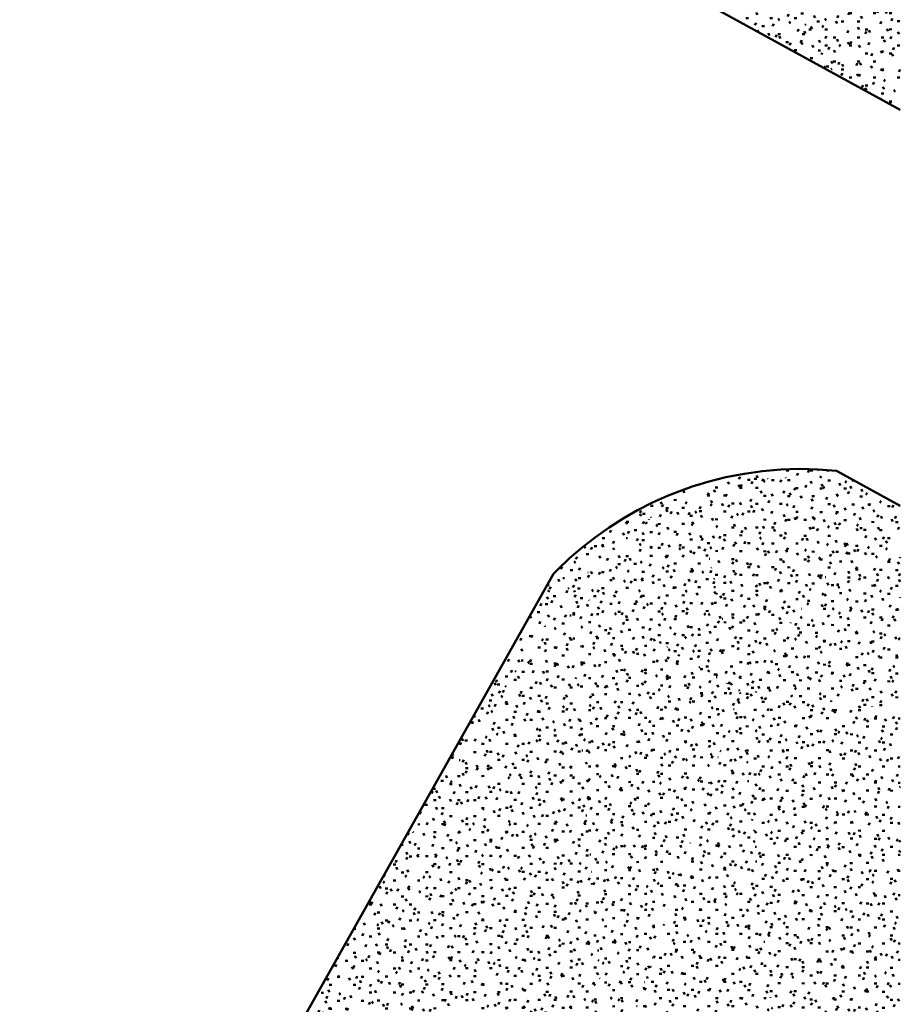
# Model space of a CAD drawing. Header units: millimetres. Extents: x -44271 to 51900, y -56710 to 25730.
# Tile 48 of 61: x 40772 to 51900, y -41384 to -28939. Entities that reach past the tile are written whole.
import ezdxf

# ---------------------------------------------------------------- set-up
doc = ezdxf.new("R2010")
doc.units = ezdxf.units.MM
doc.layers.add('A-DETL-MBND', color=5, linetype='Continuous', lineweight=50)

msp = doc.modelspace()

# ---------------------------------------------------------------- hatches: boundary and pattern name
at = {"layer": 'A-DETL-MBND'}
h = msp.add_hatch(dxfattribs=at)
h.set_pattern_fill('FP_360', color=256, style=0, pattern_type=2)
h.set_pattern_definition([(359.79137, (3.83, 7.98), (406.04585, 99.73514), [33.499, -271.037, 33.499, -1895.23]), (359.79137, (3.83, 7.98), (406.04585, 99.73514), [-338.035, -271.037, 33.499, -575.573, -1015.12]), (359.79137, (3.83, 7.98), (406.04585, 99.73514), [-1218.144, 33.499, -271.037, 33.499, -677.085]), (359.79137, (3.83, 7.98), (406.04585, 99.73514), [-1556.179, -169.525, 33.499, -474.061]), (120.021, (156.1, 58.04), (-290.93632, 301.06472), [33.478, -270.867, -1927.516]), (120.021, (156.1, 58.04), (-290.93632, 301.06472), [-304.345, 33.478, -270.867, -1623.172]), (120.021, (156.1, 58.04), (-290.93632, 301.06472), [-608.689, 33.478, -575.211, -1014.482]), (120.021, (156.1, 58.04), (-290.93632, 301.06472), [-1217.379, 33.478, -270.867, -710.138]), (120.021, (156.1, 58.04), (-290.93632, 301.06472), [-1521.723, 33.478, -169.419, -507.241]), (120.021, (156.1, 58.04), (-290.93632, 301.06472), [-1724.62, 33.478, -473.763]), (239.875, (206.85, 260.28), (-115.1086, -400.80277), [33.372, -270.013, -1921.439]), (239.875, (206.85, 260.28), (-115.1086, -400.80277), [-303.385, 33.372, -270.013, -1618.054]), (239.875, (206.85, 260.28), (-115.1086, -400.80277), [-606.77, 33.372, -573.398, -1011.284]), (239.875, (206.85, 260.28), (-115.1086, -400.80277), [-1213.54, 33.372, -270.013, -707.898]), (239.875, (206.85, 260.28), (-115.1086, -400.80277), [-1516.925, 33.372, -168.884, -505.642]), (239.875, (206.85, 260.28), (-115.1086, -400.80277), [-1719.182, 33.372, -472.269])])
h.paths.add_polyline_path([(51079, -29627.6), (48810.8, -25954.5), (47916.2, -27894.4)])
h = msp.add_hatch(dxfattribs=at)
h.set_pattern_fill('FP_362', color=256, style=0, pattern_type=2)
h.set_pattern_definition([(0.07453, (69.56, -97.23), (406.21062, 102.03648), [33.512, -271.146, -1929.504]), (0.07453, (69.56, -97.23), (406.21062, 102.03648), [-304.659, 33.512, -271.146, -1624.845]), (0.07453, (69.56, -97.23), (406.21062, 102.03648), [-609.317, 33.512, -575.805, -1015.528]), (0.07453, (69.56, -97.23), (406.21062, 102.03648), [-1218.634, 33.512, -271.146, -710.87]), (0.07453, (69.56, -97.23), (406.21062, 102.03648), [-1523.293, 33.512, -169.593, -507.764]), (0.07453, (69.56, -97.23), (406.21062, 102.03648), [-1726.398, 33.512, -474.252]), (120.03, (221.89, -46.28), (-291.0547, 300.49857), [33.482, -270.903, -1927.772]), (120.03, (221.89, -46.28), (-291.0547, 300.49857), [-304.385, 33.482, -270.903, -1623.387]), (120.03, (221.89, -46.28), (-291.0547, 300.49857), [-608.77, 33.482, -575.288, -1014.617]), (120.03, (221.89, -46.28), (-291.0547, 300.49857), [-1217.54, 33.482, -270.903, -710.232]), (120.03, (221.89, -46.28), (-291.0547, 300.49857), [-1521.925, 33.482, -169.441, -507.308]), (120.03, (221.89, -46.28), (-291.0547, 300.49857), [-1724.849, 33.482, -473.826]), (240.008, (272.67, 156.8), (-115.15557, -402.53674), [33.52, -271.208, -1929.946]), (240.008, (272.67, 156.8), (-115.15557, -402.53674), [-304.728, 33.52, -271.208, -1625.217]), (240.008, (272.67, 156.8), (-115.15557, -402.53674), [-609.457, 33.52, -575.936, -1015.761]), (240.008, (272.67, 156.8), (-115.15557, -402.53674), [-1218.913, 33.52, -271.208, -711.033]), (240.008, (272.67, 156.8), (-115.15557, -402.53674), [-1523.641, 33.52, -169.632, -507.88]), (240.008, (272.67, 156.8), (-115.15557, -402.53674), [-1726.793, 33.52, -474.36])])
h.paths.add_polyline_path([(51899.6, -30077.3), (51899.6, -28579.4), (48810.8, -25954.5), (51079, -29627.6)])
h = msp.add_hatch(dxfattribs=at)
h.set_pattern_fill('FP_347', color=256, style=0, pattern_type=2)
h.set_pattern_definition([(359.60695, (-182.27, -779.84), (406.07412, 97.31264), [33.502, -271.061, -1928.9]), (359.60695, (-182.27, -779.84), (406.07412, 97.31264), [-304.563, 33.502, -271.061, -1624.337]), (359.60695, (-182.27, -779.84), (406.07412, 97.31264), [-609.126, 33.502, -575.624, -1015.21]), (359.60695, (-182.27, -779.84), (406.07412, 97.31264), [-1218.252, 33.502, -271.061, -710.647]), (359.60695, (-182.27, -779.84), (406.07412, 97.31264), [-1522.816, 33.502, -169.54, -507.605]), (359.60695, (-182.27, -779.84), (406.07412, 97.31264), [-1725.858, 33.502, -474.103]), (120.251, (-29.99, -730.83), (-290.95566, 298.695), [33.249, -269.017, -1914.357]), (120.251, (-29.99, -730.83), (-290.95566, 298.695), [-302.267, 33.249, -269.017, -1612.09]), (120.251, (-29.99, -730.83), (-290.95566, 298.695), [-604.534, 33.249, -571.284, -1007.556]), (120.251, (-29.99, -730.83), (-290.95566, 298.695), [-1209.067, 33.249, -269.017, -705.289]), (120.251, (-29.99, -730.83), (-290.95566, 298.695), [-1511.334, 33.249, -168.262, -503.778]), (120.251, (-29.99, -730.83), (-290.95566, 298.695), [-1712.845, 33.249, -470.529]), (239.548, (20.77, -530.98), (-115.1228, -396.00751), [33.051, -267.413, -1902.938]), (239.548, (20.77, -530.98), (-115.1228, -396.00751), [-300.464, 33.051, -267.413, -1602.474]), (239.548, (20.77, -530.98), (-115.1228, -396.00751), [-600.928, 33.051, -567.877, -1001.546]), (239.548, (20.77, -530.98), (-115.1228, -396.00751), [-1201.856, 33.051, -267.413, -701.082]), (239.548, (20.77, -530.98), (-115.1228, -396.00751), [-1502.319, 33.051, -167.258, -500.773]), (239.548, (20.77, -530.98), (-115.1228, -396.00751), [-1702.629, 33.051, -467.722])])
h.paths.add_polyline_path([(49869.3, -37420.1), (51708.5, -34979.4), (51189.6, -34693.4), (49468, -34780), (49369.4, -34809), (49271.4, -34840.3), (49563.3, -36099.6)])
h = msp.add_hatch(dxfattribs=at)
h.set_pattern_fill('FP_345', color=256, style=0, pattern_type=2)
h.set_pattern_definition([(0.05353, (127.69, -47.13), (405.88692, 101.96125), [33.486, -270.929, -1927.962]), (0.05353, (127.69, -47.13), (405.88692, 101.96125), [-304.415, 33.486, -270.929, -1623.547]), (0.05353, (127.69, -47.13), (405.88692, 101.96125), [-608.83, 33.486, -575.345, -1014.717]), (0.05353, (127.69, -47.13), (405.88692, 101.96125), [-1217.66, 33.486, -270.929, -710.302]), (0.05353, (127.69, -47.13), (405.88692, 101.96125), [-1522.076, 33.486, -169.458, -507.359]), (0.05353, (127.69, -47.13), (405.88692, 101.96125), [-1725.019, 33.486, -473.873]), (119.986, (279.9, 3.8), (-290.81872, 300.83117), [33.5, -271.042, 33.5, -271.042, -1624.22]), (119.986, (279.9, 3.8), (-290.81872, 300.83117), [-609.082, 33.5, -575.583, 33.5, -271.042, -710.596]), (119.986, (279.9, 3.8), (-290.81872, 300.83117), [-1522.706, 33.5, -169.528, 33.5, -474.069]), (240.04, (330.64, 207.02), (-115.06962, -402.78987), [33.527, -271.261, -1930.321]), (240.04, (330.64, 207.02), (-115.06962, -402.78987), [-304.788, 33.527, -271.261, -1625.534]), (240.04, (330.64, 207.02), (-115.06962, -402.78987), [-609.575, 33.527, -576.048, -1015.959]), (240.04, (330.64, 207.02), (-115.06962, -402.78987), [-1219.15, 33.527, -271.261, -711.171]), (240.04, (330.64, 207.02), (-115.06962, -402.78987), [-1523.938, 33.527, -169.665, -507.979]), (240.04, (330.64, 207.02), (-115.06962, -402.78987), [-1727.129, 33.527, -474.453])])
h.paths.add_polyline_path([(49468, -34780), (51189.6, -34693.4), (51093.8, -34640.6), (50860, -34622.7), (50625.6, -34617.5), (50391.2, -34625), (50157.6, -34645), (49925.5, -34677.6), (49695.4, -34722.6)])
h = msp.add_hatch(dxfattribs=at)
h.set_pattern_fill('FP_337', color=256, style=0, pattern_type=2)
h.set_pattern_definition([(0.54857, (575.06, -1309.17), (405.54833, 104.36959), [33.459, -270.716, -1926.442]), (0.54857, (575.06, -1309.17), (405.54833, 104.36959), [-304.175, 33.459, -270.716, -1622.267]), (0.54857, (575.06, -1309.17), (405.54833, 104.36959), [-608.35, 33.459, -574.891, -1013.917]), (0.54857, (575.06, -1309.17), (405.54833, 104.36959), [-1216.7, 33.459, -270.716, -709.742]), (0.54857, (575.06, -1309.17), (405.54833, 104.36959), [-1520.875, 33.459, -169.324, -506.958]), (0.54857, (575.06, -1309.17), (405.54833, 104.36959), [-1723.658, 33.459, -473.499]), (120.361, (727.14, -1257.47), (-290.5755, 295.07247), [33.097, -267.783, -1905.574]), (120.361, (727.14, -1257.47), (-290.5755, 295.07247), [-300.88, 33.097, -267.783, -1604.694]), (120.361, (727.14, -1257.47), (-290.5755, 295.07247), [-601.76, 33.097, -568.663, -1002.933]), (120.361, (727.14, -1257.47), (-290.5755, 295.07247), [-1203.52, 33.097, -267.783, -702.053]), (120.361, (727.14, -1257.47), (-290.5755, 295.07247), [-1504.4, 33.097, -167.49, -501.467]), (120.361, (727.14, -1257.47), (-290.5755, 295.07247), [-1704.987, 33.097, -468.37]), (239.917, (777.83, -1056.02), (-114.96736, -399.44074), [33.374, -270.023, -1921.511]), (239.917, (777.83, -1056.02), (-114.96736, -399.44074), [-303.396, 33.374, -270.023, -1618.114]), (239.917, (777.83, -1056.02), (-114.96736, -399.44074), [-606.793, 33.374, -573.419, -1011.321]), (239.917, (777.83, -1056.02), (-114.96736, -399.44074), [-1213.586, 33.374, -270.023, -707.925]), (239.917, (777.83, -1056.02), (-114.96736, -399.44074), [-1516.982, 33.374, -168.891, -505.661]), (239.917, (777.83, -1056.02), (-114.96736, -399.44074), [-1719.246, 33.374, -472.287])])
h.paths.add_polyline_path([(49869.3, -37420.1), (49271.4, -34840.3), (49156, -34880.5), (47714.7, -36130.4), (49213.6, -37027.6)])
h = msp.add_hatch(dxfattribs=at)
h.set_pattern_fill('FP_336', color=256, style=0, pattern_type=2)
h.set_pattern_definition([(359.93462, (7.39, 6.04), (406.11662, 101.08965), [33.505, -271.083, 33.505, -1895.551]), (359.93462, (7.39, 6.04), (406.11662, 101.08965), [-338.092, -271.083, 33.505, -575.671, -1015.292]), (359.93462, (7.39, 6.04), (406.11662, 101.08965), [-1218.351, 33.505, -271.083, 33.505, -677.2]), (359.93462, (7.39, 6.04), (406.11662, 101.08965), [-1556.443, -169.554, 33.505, -474.142]), (119.978, (159.68, 56.64), (-290.9854, 301.34363), [33.527, -271.264, -1930.341]), (119.978, (159.68, 56.64), (-290.9854, 301.34363), [-304.791, 33.527, -271.264, -1625.551]), (119.978, (159.68, 56.64), (-290.9854, 301.34363), [-609.581, 33.527, -576.055, -1015.969]), (119.978, (159.68, 56.64), (-290.9854, 301.34363), [-1219.163, 33.527, -271.264, -711.178]), (119.978, (159.68, 56.64), (-290.9854, 301.34363), [-1523.954, 33.527, -169.667, -507.985]), (119.978, (159.68, 56.64), (-290.9854, 301.34363), [-1727.148, 33.527, -474.458]), (239.989, (210.45, 259.69), (-115.13457, -402.43301), [33.494, -270.996, -1928.435]), (239.989, (210.45, 259.69), (-115.13457, -402.43301), [-304.49, 33.494, -270.996, -1623.945]), (239.989, (210.45, 259.69), (-115.13457, -402.43301), [-608.979, 33.494, -575.486, -1014.966]), (239.989, (210.45, 259.69), (-115.13457, -402.43301), [-1217.959, 33.494, -270.996, -710.476]), (239.989, (210.45, 259.69), (-115.13457, -402.43301), [-1522.449, 33.494, -169.499, -507.483]), (239.989, (210.45, 259.69), (-115.13457, -402.43301), [-1725.442, 33.494, -473.989])])
h.paths.add_polyline_path([(47714.7, -36130.4), (49156, -34880.5), (48959.8, -34957.4), (48767.5, -35043.8), (48579.7, -35139.3), (48396.7, -35243.8), (48218.9, -35357.1), (48046.9, -35478.8), (47880.9, -35608.7), (47714.7, -35753), (47568.9, -35891.8), (47695.9, -36099.6)])
h = msp.add_hatch(dxfattribs=at)
h.set_pattern_fill('FP_346', color=256, style=0, pattern_type=2)
h.set_pattern_definition([(359.34561, (-114.52, -201.37), (405.08624, 95.94776), [33.422, -270.413, -1924.287]), (359.34561, (-114.52, -201.37), (405.08624, 95.94776), [-303.835, 33.422, -270.413, -1620.452]), (359.34561, (-114.52, -201.37), (405.08624, 95.94776), [-607.669, 33.422, -574.248, -1012.782]), (359.34561, (-114.52, -201.37), (405.08624, 95.94776), [-1215.339, 33.422, -270.413, -708.948]), (359.34561, (-114.52, -201.37), (405.08624, 95.94776), [-1519.174, 33.422, -169.135, -506.391]), (359.34561, (-114.52, -201.37), (405.08624, 95.94776), [-1721.73, 33.422, -472.969]), (120.007, (37.39, -152.82), (-290.24602, 301.4296), [33.412, -270.337, -1923.743]), (120.007, (37.39, -152.82), (-290.24602, 301.4296), [-303.749, 33.412, -270.337, -1619.995]), (120.007, (37.39, -152.82), (-290.24602, 301.4296), [-607.498, 33.412, -574.086, -1012.497]), (120.007, (37.39, -152.82), (-290.24602, 301.4296), [-1214.996, 33.412, -270.337, -708.748]), (120.007, (37.39, -152.82), (-290.24602, 301.4296), [-1518.745, 33.412, -169.087, -506.248]), (120.007, (37.39, -152.82), (-290.24602, 301.4296), [-1721.244, 33.412, -472.836]), (239.662, (88.03, 47.75), (-114.8405, -397.37533), [33.082, -267.667, 33.082, -1871.661]), (239.662, (88.03, 47.75), (-114.8405, -397.37533), [-333.831, -267.667, 33.082, -568.416, -1002.497]), (239.662, (88.03, 47.75), (-114.8405, -397.37533), [-1202.996, 33.082, -267.667, 33.082, -668.665]), (239.662, (88.03, 47.75), (-114.8405, -397.37533), [-1536.827, -167.417, 33.082, -468.166])])
h.paths.add_polyline_path([(51899.6, -37665.3), (51899.6, -35084.8), (51708.5, -34979.4), (49869.3, -37420.1)])
h = msp.add_hatch(dxfattribs=at)
h.set_pattern_fill('FP_338', color=256, style=0, pattern_type=2)
h.set_pattern_definition([(359.96908, (-3.43, -3.2), (406.28276, 101.35476), [33.518, -271.193, -1929.841]), (359.96908, (-3.43, -3.2), (406.28276, 101.35476), [-304.712, 33.518, -271.193, -1625.129]), (359.96908, (-3.43, -3.2), (406.28276, 101.35476), [-609.424, 33.518, -575.905, -1015.706]), (359.96908, (-3.43, -3.2), (406.28276, 101.35476), [-1218.847, 33.518, -271.193, -710.994]), (359.96908, (-3.43, -3.2), (406.28276, 101.35476), [-1523.559, 33.518, -169.623, -507.853]), (359.96908, (-3.43, -3.2), (406.28276, 101.35476), [-1726.7, 33.518, -474.335]), (119.991, (148.92, 47.51), (-291.10233, 301.23571), [33.527, -271.265, -1930.347]), (119.991, (148.92, 47.51), (-291.10233, 301.23571), [-304.792, 33.527, -271.265, -1625.556]), (119.991, (148.92, 47.51), (-291.10233, 301.23571), [-609.583, 33.527, -576.056, -1015.972]), (119.991, (148.92, 47.51), (-291.10233, 301.23571), [-1219.167, 33.527, -271.265, -711.181]), (119.991, (148.92, 47.51), (-291.10233, 301.23571), [-1523.958, 33.527, -169.667, -507.986]), (119.991, (148.92, 47.51), (-291.10233, 301.23571), [-1727.153, 33.527, -474.459]), (239.993, (199.71, 250.63), (-115.18034, -402.58893), [33.511, -271.138, -1929.445]), (239.993, (199.71, 250.63), (-115.18034, -402.58893), [-304.649, 33.511, -271.138, -1624.796]), (239.993, (199.71, 250.63), (-115.18034, -402.58893), [-609.299, 33.511, -575.787, -1015.498]), (239.993, (199.71, 250.63), (-115.18034, -402.58893), [-1218.597, 33.511, -271.138, -710.848]), (239.993, (199.71, 250.63), (-115.18034, -402.58893), [-1523.246, 33.511, -169.588, -507.749]), (239.993, (199.71, 250.63), (-115.18034, -402.58893), [-1726.346, 33.511, -474.237])])
h.paths.add_polyline_path([(47398.3, -36156.8), (47714.7, -36130.4), (47568.9, -35891.8), (47518.7, -35942.8), (47413.2, -36130.4)])
h = msp.add_hatch(dxfattribs=at)
h.set_pattern_fill('FP_335', color=256, style=0, pattern_type=2)
h.set_pattern_definition([(0.28792, (346.38, -593.7), (405.80553, 103.20053), [33.479, -270.879, -1927.601]), (0.28792, (346.38, -593.7), (405.80553, 103.20053), [-304.358, 33.479, -270.879, -1623.243]), (0.28792, (346.38, -593.7), (405.80553, 103.20053), [-608.716, 33.479, -575.237, -1014.527]), (0.28792, (346.38, -593.7), (405.80553, 103.20053), [-1217.432, 33.479, -270.879, -710.169]), (0.28792, (346.38, -593.7), (405.80553, 103.20053), [-1521.79, 33.479, -169.426, -507.263]), (0.28792, (346.38, -593.7), (405.80553, 103.20053), [-1724.695, 33.479, -473.784]), (120.143, (498.56, -542.36), (-290.75983, 298.39454), [33.334, -269.706, -1919.257]), (120.143, (498.56, -542.36), (-290.75983, 298.39454), [-303.041, 33.334, -269.706, -1616.217]), (120.143, (498.56, -542.36), (-290.75983, 298.39454), [-606.081, 33.334, -572.747, -1010.135]), (120.143, (498.56, -542.36), (-290.75983, 298.39454), [-1212.163, 33.334, -269.706, -707.095]), (120.143, (498.56, -542.36), (-290.75983, 298.39454), [-1515.203, 33.334, -168.693, -505.068]), (120.143, (498.56, -542.36), (-290.75983, 298.39454), [-1717.23, 33.334, -471.733]), (240.001, (549.28, -339.78), (-115.0441, -401.59236), [33.48, -270.884, -1927.64]), (240.001, (549.28, -339.78), (-115.0441, -401.59236), [-304.364, 33.48, -270.884, -1623.276]), (240.001, (549.28, -339.78), (-115.0441, -401.59236), [-608.728, 33.48, -575.248, -1014.547]), (240.001, (549.28, -339.78), (-115.0441, -401.59236), [-1217.457, 33.48, -270.884, -710.183]), (240.001, (549.28, -339.78), (-115.0441, -401.59236), [-1521.821, 33.48, -169.429, -507.274]), (240.001, (549.28, -339.78), (-115.0441, -401.59236), [-1724.73, 33.48, -473.794])])
h.paths.add_polyline_path([(48214.3, -42513.1), (47714.7, -36130.4), (45272.8, -39934.6), (44300.8, -41662.2), (48075.6, -42482.9)])
h = msp.add_hatch(dxfattribs=at)
h.set_pattern_fill('FP_333', color=256, style=0, pattern_type=2)
h.set_pattern_definition([(359.94395, (-22.41, -44.28), (406.2991, 101.10458), [33.52, -271.205, 33.52, -1896.404]), (359.94395, (-22.41, -44.28), (406.2991, 101.10458), [-338.244, -271.205, 33.52, -575.93, -1015.749]), (359.94395, (-22.41, -44.28), (406.2991, 101.10458), [-1218.899, 33.52, -271.205, 33.52, -677.505]), (359.94395, (-22.41, -44.28), (406.2991, 101.10458), [-1557.143, -169.63, 33.52, -474.355]), (120.004, (129.95, 6.33), (-291.11723, 301.14509), [33.516, -271.173, -1929.698]), (120.004, (129.95, 6.33), (-291.11723, 301.14509), [-304.689, 33.516, -271.173, -1625.009]), (120.004, (129.95, 6.33), (-291.11723, 301.14509), [-609.378, 33.516, -575.863, -1015.631]), (120.004, (129.95, 6.33), (-291.11723, 301.14509), [-1218.757, 33.516, -271.173, -710.941]), (120.004, (129.95, 6.33), (-291.11723, 301.14509), [-1523.446, 33.516, -169.61, -507.815]), (120.004, (129.95, 6.33), (-291.11723, 301.14509), [-1726.572, 33.516, -474.3]), (239.968, (180.74, 209.28), (-115.1835, -402.25025), [33.487, -270.944, -1928.064]), (239.968, (180.74, 209.28), (-115.1835, -402.25025), [-304.431, 33.487, -270.944, -1623.632]), (239.968, (180.74, 209.28), (-115.1835, -402.25025), [-608.862, 33.487, -575.375, -1014.77]), (239.968, (180.74, 209.28), (-115.1835, -402.25025), [-1217.724, 33.487, -270.944, -710.339]), (239.968, (180.74, 209.28), (-115.1835, -402.25025), [-1522.155, 33.487, -169.467, -507.385]), (239.968, (180.74, 209.28), (-115.1835, -402.25025), [-1725.109, 33.487, -473.898])])
h.paths.add_polyline_path([(45272.8, -39934.6), (47714.7, -36130.4), (47398.3, -36156.8), (45888.9, -38839.5)])
h = msp.add_hatch(dxfattribs=at)
h.set_pattern_fill('FP_339', color=256, style=0, pattern_type=2)
h.set_pattern_definition([(0.51567, (850.92, -751.87), (404.34587, 104.83437), [33.36, -269.912, -1920.721]), (0.51567, (850.92, -751.87), (404.34587, 104.83437), [-303.272, 33.36, -269.912, -1617.449]), (0.51567, (850.92, -751.87), (404.34587, 104.83437), [-606.543, 33.36, -573.184, -1010.906]), (0.51567, (850.92, -751.87), (404.34587, 104.83437), [-1213.087, 33.36, -269.912, -707.634]), (0.51567, (850.92, -751.87), (404.34587, 104.83437), [-1516.358, 33.36, -168.821, -505.453]), (0.51567, (850.92, -751.87), (404.34587, 104.83437), [-1718.54, 33.36, -472.093]), (120.103, (1002.55, -699.91), (-289.71887, 297.34282), [33.255, -269.067, -1914.71]), (120.103, (1002.55, -699.91), (-289.71887, 297.34282), [-302.323, 33.255, -269.067, -1612.387]), (120.103, (1002.55, -699.91), (-289.71887, 297.34282), [-604.645, 33.255, -571.39, -1007.742]), (120.103, (1002.55, -699.91), (-289.71887, 297.34282), [-1209.291, 33.255, -269.067, -705.42]), (120.103, (1002.55, -699.91), (-289.71887, 297.34282), [-1511.613, 33.255, -168.293, -503.871]), (120.103, (1002.55, -699.91), (-289.71887, 297.34282), [-1713.162, 33.255, -470.616]), (240.155, (1053.09, -497.06), (-114.62848, -402.17966), [33.516, -271.171, -1929.685]), (240.155, (1053.09, -497.06), (-114.62848, -402.17966), [-304.687, 33.516, -271.171, -1624.998]), (240.155, (1053.09, -497.06), (-114.62848, -402.17966), [-609.374, 33.516, -575.859, -1015.623]), (240.155, (1053.09, -497.06), (-114.62848, -402.17966), [-1218.748, 33.516, -271.171, -710.936]), (240.155, (1053.09, -497.06), (-114.62848, -402.17966), [-1523.435, 33.516, -169.609, -507.812]), (240.155, (1053.09, -497.06), (-114.62848, -402.17966), [-1726.56, 33.516, -474.296])])
h.paths.add_polyline_path([(48214.3, -42513.1), (49869.3, -37420.1), (47714.7, -36130.4), (48198.4, -42310.2)])
h = msp.add_hatch(dxfattribs=at)
h.set_pattern_fill('FP_341', color=256, style=0, pattern_type=2)
h.set_pattern_definition([(359.97207, (-15.45, -90.95), (406.3834, 101.25591), [33.527, -271.261, -1930.32]), (359.97207, (-15.45, -90.95), (406.3834, 101.25591), [-304.787, 33.527, -271.261, -1625.533]), (359.97207, (-15.45, -90.95), (406.3834, 101.25591), [-609.575, 33.527, -576.048, -1015.958]), (359.97207, (-15.45, -90.95), (406.3834, 101.25591), [-1219.15, 33.527, -271.261, -711.171]), (359.97207, (-15.45, -90.95), (406.3834, 101.25591), [-1523.937, 33.527, -169.665, -507.979]), (359.97207, (-15.45, -90.95), (406.3834, 101.25591), [-1727.129, 33.527, -474.452]), (120.028, (136.94, -40.3), (-291.17792, 300.85996), [33.499, -271.034, -1928.709]), (120.028, (136.94, -40.3), (-291.17792, 300.85996), [-304.533, 33.499, -271.034, -1624.176]), (120.028, (136.94, -40.3), (-291.17792, 300.85996), [-609.066, 33.499, -575.567, -1015.11]), (120.028, (136.94, -40.3), (-291.17792, 300.85996), [-1218.132, 33.499, -271.034, -710.577]), (120.028, (136.94, -40.3), (-291.17792, 300.85996), [-1522.665, 33.499, -169.523, -507.555]), (120.028, (136.94, -40.3), (-291.17792, 300.85996), [-1725.687, 33.499, -474.056]), (239.958, (187.74, 162.58), (-115.2092, -402.11725), [33.484, -270.92, -1927.894]), (239.958, (187.74, 162.58), (-115.2092, -402.11725), [-304.404, 33.484, -270.92, -1623.49]), (239.958, (187.74, 162.58), (-115.2092, -402.11725), [-608.809, 33.484, -575.324, -1014.681]), (239.958, (187.74, 162.58), (-115.2092, -402.11725), [-1217.617, 33.484, -270.92, -710.277]), (239.958, (187.74, 162.58), (-115.2092, -402.11725), [-1522.022, 33.484, -169.452, -507.341]), (239.958, (187.74, 162.58), (-115.2092, -402.11725), [-1724.958, 33.484, -473.856])])
h.paths.add_polyline_path([(48214.3, -42513.1), (50319.9, -41908.9), (49869.3, -37420.1), (48304.9, -42234.2)])
h = msp.add_hatch(dxfattribs=at)
h.set_pattern_fill('FP_340', color=256, style=0, pattern_type=2)
h.set_pattern_definition([(359.74371, (97.33, 78.6), (405.27959, 99.60314), [33.436, -270.527, -1925.095]), (359.74371, (97.33, 78.6), (405.27959, 99.60314), [-303.962, 33.436, -270.527, -1621.133]), (359.74371, (97.33, 78.6), (405.27959, 99.60314), [-607.925, 33.436, -574.489, -1013.208]), (359.74371, (97.33, 78.6), (405.27959, 99.60314), [-1215.85, 33.436, -270.527, -709.246]), (359.74371, (97.33, 78.6), (405.27959, 99.60314), [-1519.812, 33.436, -169.206, -506.604]), (359.74371, (97.33, 78.6), (405.27959, 99.60314), [-1722.454, 33.436, -473.168]), (119.913, (249.3, 128.63), (-290.38765, 301.90488), [33.524, -271.241, -1930.182]), (119.913, (249.3, 128.63), (-290.38765, 301.90488), [-304.766, 33.524, -271.241, -1625.417]), (119.913, (249.3, 128.63), (-290.38765, 301.90488), [-609.531, 33.524, -576.007, -1015.886]), (119.913, (249.3, 128.63), (-290.38765, 301.90488), [-1219.063, 33.524, -271.241, -711.12]), (119.913, (249.3, 128.63), (-290.38765, 301.90488), [-1523.828, 33.524, -169.653, -507.943]), (119.913, (249.3, 128.63), (-290.38765, 301.90488), [-1727.005, 33.524, -474.419]), (239.96, (299.96, 331.24), (-114.89112, -401.51158), [33.395, -270.193, -1922.723]), (239.96, (299.96, 331.24), (-114.89112, -401.51158), [-303.588, 33.395, -270.193, -1619.135]), (239.96, (299.96, 331.24), (-114.89112, -401.51158), [-607.176, 33.395, -573.781, -1011.96]), (239.96, (299.96, 331.24), (-114.89112, -401.51158), [-1214.351, 33.395, -270.193, -708.372]), (239.96, (299.96, 331.24), (-114.89112, -401.51158), [-1517.939, 33.395, -168.997, -505.98]), (239.96, (299.96, 331.24), (-114.89112, -401.51158), [-1720.331, 33.395, -472.585])])
h.paths.add_polyline_path([(51899.6, -42598.2), (51899.6, -40260.7), (49869.3, -37420.1), (50319.9, -41908.9)])
h = msp.add_hatch(dxfattribs=at)
h.set_pattern_fill('FP_342', color=256, style=0, pattern_type=2)
h.set_pattern_definition([(359.76557, (87.24, 70.85), (405.38062, 99.7722), [33.444, -270.594, -1925.572]), (359.76557, (87.24, 70.85), (405.38062, 99.7722), [-304.038, 33.444, -270.594, -1621.534]), (359.76557, (87.24, 70.85), (405.38062, 99.7722), [-608.075, 33.444, -574.631, -1013.459]), (359.76557, (87.24, 70.85), (405.38062, 99.7722), [-1216.151, 33.444, -270.594, -709.421]), (359.76557, (87.24, 70.85), (405.38062, 99.7722), [-1520.188, 33.444, -169.248, -506.729]), (359.76557, (87.24, 70.85), (405.38062, 99.7722), [-1722.88, 33.444, -473.285]), (119.921, (239.26, 120.94), (-290.45961, 301.83794), [33.524, -271.243, -1930.195]), (119.921, (239.26, 120.94), (-290.45961, 301.83794), [-304.768, 33.524, -271.243, -1625.427]), (119.921, (239.26, 120.94), (-290.45961, 301.83794), [-609.535, 33.524, -576.011, -1015.892]), (119.921, (239.26, 120.94), (-290.45961, 301.83794), [-1219.07, 33.524, -271.243, -711.124]), (119.921, (239.26, 120.94), (-290.45961, 301.83794), [-1523.838, 33.524, -169.654, -507.946]), (119.921, (239.26, 120.94), (-290.45961, 301.83794), [-1727.016, 33.524, -474.422]), (239.962, (289.93, 323.6), (-114.92597, -401.6121), [33.406, -270.284, 33.406, -1889.964]), (239.962, (289.93, 323.6), (-114.92597, -401.6121), [-337.096, -270.284, 33.406, -573.974, -1012.3]), (239.962, (289.93, 323.6), (-114.92597, -401.6121), [-1214.76, 33.406, -270.284, 33.406, -675.204]), (239.962, (289.93, 323.6), (-114.92597, -401.6121), [-1551.856, -169.054, 33.406, -472.744])])
h.paths.add_polyline_path([(51899.6, -40260.7), (51899.6, -37665.3), (49869.3, -37420.1), (50319.9, -38050.5)])

# ---------------------------------------------------------------- linework, layer by layer
for p, q in [((40983.3, -24095.1), (51899.6, -30077.3)), ((51899.6, -35084.8), (51093.8, -34640.6)), ((47518.7, -35942.8), (40772.2, -47933.7))]:
    msp.add_line(p, q, dxfattribs=at)
at = {"layer": 'A-DETL-MBND', "flags": 128}
for points in [[(51093.8, -34640.6), (50860, -34622.7), (50625.6, -34617.5), (50391.2, -34625), (50157.6, -34645), (49925.5, -34677.6), (49695.4, -34722.6), (49468, -34780)], [(49271.4, -34840.3), (49213.6, -34860), (49156, -34880.5)], [(49468, -34780), (49369.4, -34809), (49271.4, -34840.3)], [(49156, -34880.5), (48959.8, -34957.4), (48767.5, -35043.8), (48579.7, -35139.3), (48396.7, -35243.8), (48218.9, -35357.1), (48046.9, -35478.8), (47880.9, -35608.7), (47721.5, -35746.5), (47568.9, -35891.8)], [(47568.9, -35891.8), (47543.7, -35917.2), (47518.7, -35942.8)]]:
    msp.add_lwpolyline(points, dxfattribs=at)

doc.saveas('drawing.dxf')
